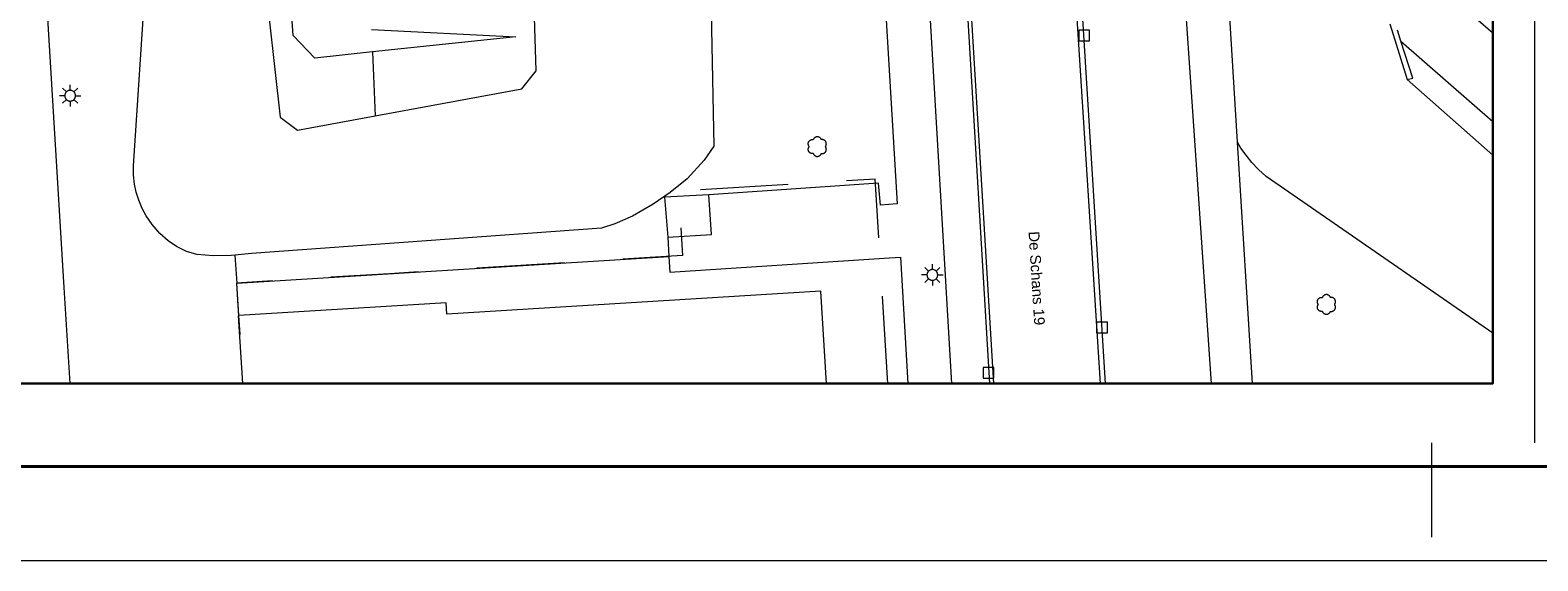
# Model space of a CAD drawing. Header units: metres. Extents: x 160756 to 160966, y 503283 to 503570.
# Tile 2 of 26: x 160795 to 160865, y 503283 to 503308. Entities that reach past the tile are written whole.
import ezdxf
from ezdxf.enums import TextEntityAlignment as Align

# ---------------------------------------------------------------- set-up
doc = ezdxf.new("R2010")
doc.units = ezdxf.units.M
doc.header["$MEASUREMENT"] = 0
doc.linetypes.add('DGN Style 2', pattern=[6.813233, 4.08794, -2.725293])
doc.linetypes.add('DGN Style 7', pattern=[13.626466, 6.13191, -2.725293, 2.04397, -2.725293])
for name, color, linetype, lineweight in [('B_KAD_perceelsgrenzen', 1, 'DGN Style 2', 0), ('B_TOP_asfalt', 7, 'Continuous', 0), ('B_TOP_betonstraatstenen', 7, 'Continuous', 0), ('B_TOP_bomen', 7, 'Continuous', 0), ('B_TOP_gebouwen', 7, 'Continuous', 0), ('B_TOP_gras', 7, 'Continuous', 0), ('B_TOP_kunstwerken', 254, 'Continuous', 0), ('B_TOP_plantvak', 7, 'Continuous', 0), ('B_TOP_straatmeubilair', 7, 'Continuous', 0), ('B_TOP_straatnamen', 7, 'Continuous', 0), ('B_TOP_tegels', 7, 'Continuous', 0), ('B_TOP_verharding', 7, 'Continuous', 0), ('kader', 7, 'Continuous', 0), ('Level 60', 7, 'Continuous', 0), ('tekening-onderhoek', 7, 'Continuous', 0)]:
    doc.layers.add(name, color=color, linetype=linetype, lineweight=lineweight)
doc.layers.add('niet_plotten', color=6, linetype='Continuous', lineweight=0, plot=False)
doc.styles.add('ARIAL', font='arial.ttf', dxfattribs={"height": 2.5})
doc.styles.add('Style-Arial', font='arial.ttf')

# ---------------------------------------------------------------- blocks, each defined once
blk = doc.blocks.new('KA3')
at = {"linetype": 'DGN Style 7'}
blk.add_wipeout([(4200, 0), (4200, 2946), (0, 2946), (0, 0), (4200, 0), (4080, 110), (118.4, 110), (118.4, 2836), (4080, 2836), (4080, 110)], dxfattribs=at)
at = {"layer": 'kader', "color": 7, "linetype": 'Continuous', "lineweight": 0, "flags": 128}
blk.add_lwpolyline([(0, 2946), (4200, 2946), (4200, 0), (0, 0)], close=True, dxfattribs=at)
at = {"layer": 'kader', "color": 7, "linetype": 'Continuous', "lineweight": 40, "flags": 128}
blk.add_lwpolyline([(96.4, 2858), (4103.6, 2858), (4103.6, 88), (96.4, 88)], close=True, dxfattribs=at)
blk = doc.blocks.new('to-so-ru')
at = {"layer": 'Level 60', "color": 7, "linetype": 'Continuous', "lineweight": 0}
blk.add_line((-1996.4, 0), (-1996.4, -88), dxfattribs=at)
at = {"linetype": 'DGN Style 7'}
blk.add_wipeout([(-1922, 783.9), (0, 783.9), (0, 0), (-1922, 0)], dxfattribs=at)
at = {"layer": 'tekening-onderhoek', "color": 7, "linetype": 'Continuous', "lineweight": 0, "flags": 128}
blk.add_lwpolyline([(-1900, 0), (-1900, 761.9), (0, 761.9)], dxfattribs=at)
blk = doc.blocks.new('A3 zw')
at = {"layer": 'kader', "color": 7, "linetype": 'Continuous', "lineweight": 0, "xscale": 0.09999999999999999, "yscale": 0.09999999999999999, "zscale": 0.09999999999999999}
blk.add_blockref('KA3', (0, 0), dxfattribs=at)
at = {"layer": 'tekening-onderhoek', "color": 7, "linetype": 'Continuous', "lineweight": 0, "xscale": 0.09999999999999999, "yscale": 0.09999999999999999, "zscale": 0.09999999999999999}
blk.add_blockref('to-so-ru', (408, 11), dxfattribs=at)
at = {"layer": 'tekening-onderhoek', "color": 7}
for tag, height, style in [('titel', 5, 'Style-Arial'), ('titelregel2', 5, 'Style-Arial'), ('titelregel3', 5, 'Style-Arial'), ('titelregel4', 5, 'Style-Arial'), ('archiefnummer', 3.5, 'ARIAL'), ('van bladen', 2, 'Style-Arial'), ('schaal', 2, 'ARIAL'), ('datum', 2, 'ARIAL'), ('gewijzigd', 2, 'ARIAL'), ('gewijzigd2', 2, 'ARIAL'), ('get2', 2, 'ARIAL'), ('get3', 2, 'ARIAL'), ('get1', 2, 'ARIAL'), ('blad ', 2, 'Style-Arial')]:
    blk.add_attdef(tag, (0, 0), '', height=height, dxfattribs=dict(at, style=style))
blk = doc.blocks.new('BM')
at = {"layer": 'B_TOP_bomen', "flags": 128}
for points in [[(-0.376, 0), (-0.385, 0.011), (-0.393, 0.024), (-0.4, 0.037), (-0.407, 0.051), (-0.412, 0.065), (-0.417, 0.08), (-0.42, 0.095), (-0.422, 0.111), (-0.423, 0.127), (-0.422, 0.143), (-0.42, 0.158), (-0.418, 0.173), (-0.414, 0.188), (-0.409, 0.202), (-0.403, 0.216), (-0.396, 0.229), (-0.388, 0.241), (-0.379, 0.253), (-0.37, 0.264), (-0.359, 0.275), (-0.347, 0.285), (-0.335, 0.294), (-0.321, 0.303), (-0.307, 0.31), (-0.293, 0.316), (-0.278, 0.321), (-0.263, 0.325), (-0.247, 0.327), (-0.232, 0.328), (-0.217, 0.328), (-0.202, 0.328), (-0.188, 0.326)], [(-0.188, -0.326), (-0.202, -0.328), (-0.217, -0.328), (-0.232, -0.328), (-0.247, -0.327), (-0.263, -0.325), (-0.278, -0.321), (-0.293, -0.316), (-0.307, -0.31), (-0.321, -0.303), (-0.335, -0.294), (-0.347, -0.285), (-0.359, -0.275), (-0.37, -0.264), (-0.379, -0.253), (-0.388, -0.241), (-0.396, -0.229), (-0.403, -0.216), (-0.409, -0.202), (-0.414, -0.188), (-0.418, -0.173), (-0.42, -0.158), (-0.422, -0.143), (-0.423, -0.127), (-0.422, -0.111), (-0.42, -0.095), (-0.417, -0.08), (-0.412, -0.065), (-0.407, -0.051), (-0.4, -0.037), (-0.393, -0.024), (-0.385, -0.011), (-0.376, 0)], [(0.188, 0.326), (0.182, 0.339), (0.176, 0.352), (0.168, 0.365), (0.16, 0.378), (0.15, 0.39), (0.139, 0.401), (0.127, 0.411), (0.115, 0.421), (0.101, 0.429), (0.088, 0.437), (0.073, 0.443), (0.059, 0.448), (0.044, 0.452), (0.029, 0.455), (0.014, 0.457), (0, 0.457), (-0.014, 0.457), (-0.029, 0.455), (-0.044, 0.452), (-0.059, 0.448), (-0.073, 0.443), (-0.088, 0.437), (-0.101, 0.429), (-0.115, 0.421), (-0.127, 0.411), (-0.139, 0.401), (-0.15, 0.39), (-0.16, 0.378), (-0.168, 0.365), (-0.176, 0.352), (-0.182, 0.339), (-0.188, 0.326)], [(0.376, 0), (0.385, 0.011), (0.393, 0.024), (0.4, 0.037), (0.407, 0.051), (0.412, 0.065), (0.417, 0.08), (0.42, 0.095), (0.422, 0.111), (0.423, 0.127), (0.422, 0.143), (0.42, 0.158), (0.418, 0.173), (0.414, 0.188), (0.409, 0.202), (0.403, 0.216), (0.396, 0.229), (0.388, 0.241), (0.379, 0.253), (0.37, 0.264), (0.359, 0.275), (0.347, 0.285), (0.335, 0.294), (0.321, 0.303), (0.307, 0.31), (0.293, 0.316), (0.278, 0.321), (0.263, 0.325), (0.247, 0.327), (0.232, 0.328), (0.217, 0.328), (0.202, 0.328), (0.188, 0.326)], [(0.188, -0.326), (0.202, -0.328), (0.217, -0.328), (0.232, -0.328), (0.247, -0.327), (0.263, -0.325), (0.278, -0.321), (0.293, -0.316), (0.307, -0.31), (0.321, -0.303), (0.335, -0.294), (0.347, -0.285), (0.359, -0.275), (0.37, -0.264), (0.379, -0.253), (0.388, -0.241), (0.396, -0.229), (0.403, -0.216), (0.409, -0.202), (0.414, -0.188), (0.418, -0.173), (0.42, -0.158), (0.422, -0.143), (0.423, -0.127), (0.422, -0.111), (0.42, -0.095), (0.417, -0.08), (0.412, -0.065), (0.407, -0.051), (0.4, -0.037), (0.393, -0.024), (0.385, -0.011), (0.376, 0)], [(-0.188, -0.326), (-0.182, -0.339), (-0.176, -0.352), (-0.168, -0.365), (-0.16, -0.378), (-0.15, -0.39), (-0.139, -0.401), (-0.127, -0.411), (-0.115, -0.421), (-0.101, -0.429), (-0.088, -0.437), (-0.073, -0.443), (-0.059, -0.448), (-0.044, -0.452), (-0.029, -0.455), (-0.014, -0.457), (0, -0.457), (0.014, -0.457), (0.029, -0.455), (0.044, -0.452), (0.059, -0.448), (0.073, -0.443), (0.088, -0.437), (0.101, -0.429), (0.115, -0.421), (0.127, -0.411), (0.139, -0.401), (0.15, -0.39), (0.16, -0.378), (0.168, -0.365), (0.176, -0.352), (0.182, -0.339), (0.188, -0.326)]]:
    blk.add_lwpolyline(points, dxfattribs=at)
blk = doc.blocks.new('KK')
at = {"layer": 'B_TOP_straatmeubilair', "flags": 128}
blk.add_lwpolyline([(0.255, 0.245), (-0.245, 0.245), (-0.245, -0.255), (0.255, -0.255), (0.255, 0.245)], dxfattribs=at)
blk = doc.blocks.new('LP')
at = {"layer": 'B_TOP_straatmeubilair'}
for p, q in [((-0.25, 0), (-0.5, 0)), ((-0.177, 0.177), (-0.354, 0.354)), ((0, 0.25), (0, 0.5)), ((0.177, 0.177), (0.354, 0.354)), ((0.25, 0), (0.5, 0)), ((-0.177, -0.177), (-0.354, -0.354)), ((0, -0.25), (0, -0.5)), ((0.177, -0.177), (0.354, -0.354))]:
    blk.add_line(p, q, dxfattribs=at)
at = {"layer": 'B_TOP_straatmeubilair', "flags": 128}
blk.add_lwpolyline([(-0.25, 0), (-0.248, -0.028), (-0.243, -0.057), (-0.234, -0.087), (-0.228, -0.102), (-0.221, -0.117), (-0.213, -0.131), (-0.203, -0.145), (-0.193, -0.159), (-0.181, -0.172), (-0.168, -0.185), (-0.155, -0.196), (-0.14, -0.207), (-0.125, -0.217), (-0.109, -0.225), (-0.093, -0.232), (-0.076, -0.238), (-0.059, -0.243), (-0.041, -0.247), (-0.024, -0.249), (-0.007, -0.25), (0.01, -0.25), (0.026, -0.249), (0.042, -0.246), (0.072, -0.239), (0.1, -0.229), (0.125, -0.217), (0.148, -0.201), (0.171, -0.182), (0.192, -0.16), (0.202, -0.147), (0.212, -0.133), (0.22, -0.119), (0.228, -0.103), (0.234, -0.087), (0.24, -0.071), (0.244, -0.053), (0.247, -0.036), (0.249, -0.018), (0.25, 0), (0.249, 0.018), (0.247, 0.036), (0.244, 0.053), (0.24, 0.071), (0.234, 0.087), (0.228, 0.103), (0.22, 0.119), (0.212, 0.133), (0.202, 0.147), (0.192, 0.16), (0.171, 0.182), (0.148, 0.201), (0.125, 0.217), (0.1, 0.229), (0.072, 0.239), (0.042, 0.246), (0.026, 0.249), (0.01, 0.25), (-0.007, 0.25), (-0.024, 0.249), (-0.041, 0.247), (-0.059, 0.243), (-0.076, 0.238), (-0.093, 0.232), (-0.109, 0.225), (-0.125, 0.217), (-0.14, 0.207), (-0.155, 0.196), (-0.168, 0.185), (-0.181, 0.172), (-0.193, 0.159), (-0.203, 0.145), (-0.213, 0.131), (-0.221, 0.117), (-0.228, 0.102), (-0.234, 0.087), (-0.243, 0.057), (-0.248, 0.028), (-0.25, 0)], dxfattribs=at)

msp = doc.modelspace()

# ---------------------------------------------------------------- linework, layer by layer
at = {"layer": 'niet_plotten', "lineweight": 30, "flags": 128}
msp.add_lwpolyline([(160761.654, 503424.194), (160862.773, 503424.194), (160862.773, 503291.143), (160761.654, 503291.143)], close=True, dxfattribs=at)

# ---------------------------------------------------------------- next in the draw order: block references
at = {"layer": 'kader', "color": 7, "linetype": 'Continuous', "lineweight": 0, "xscale": 0.5, "yscale": 0.5, "zscale": 0.5, "rotation": 1.825240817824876e-11}
msp.add_blockref('A3 zw', (160755.734, 503282.88), dxfattribs=at)

# ---------------------------------------------------------------- next in the draw order: linework, layer by layer
at = {"layer": 'B_KAD_perceelsgrenzen', "flags": 128}
msp.add_lwpolyline([(160834.567, 503291.143), (160834.022, 503299.965), (160833.978, 503300.678), (160824.817, 503300.111), (160824.85, 503299.546), (160824.994, 503297.115), (160811.331, 503296.267), (160804.202, 503295.825), (160804.282, 503294.535), (160804.493, 503291.143)], dxfattribs=at)
at = {"layer": 'B_TOP_asfalt'}
for p, q in [((160838.211, 503312.417), (160839.494, 503291.143)), ((160844.479, 503291.143), (160843.231, 503310.835))]:
    msp.add_line(p, q, dxfattribs=at)
at = {"layer": 'B_TOP_asfalt', "flags": 128}
msp.add_lwpolyline([(160796.443, 503291.143), (160796.167, 503295.63), (160795.365, 503308.693)], dxfattribs=at)
at = {"layer": 'B_TOP_betonstraatstenen'}
for p, q in [((160836.443, 503309.64), (160837.529, 503291.143)), ((160849.655, 503291.143), (160848.44, 503308.815))]:
    msp.add_line(p, q, dxfattribs=at)
at = {"layer": 'B_TOP_gebouwen', "flags": 128}
for points in [[(160826.228, 503299.945), (160824.156, 503299.832), (160824.31, 503297.968)], [(160824.31, 503297.968), (160826.343, 503298.092), (160826.228, 503299.945)], [(160831.702, 503291.143), (160831.439, 503295.459), (160814.008, 503294.378), (160813.974, 503294.914), (160804.301, 503294.31)], [(160804.301, 503294.31), (160804.282, 503294.309), (160804.475, 503291.143)]]:
    msp.add_lwpolyline(points, dxfattribs=at)
at = {"layer": 'B_TOP_gras'}
msp.add_line((160858.785, 503305.314), (160862.773, 503301.796), dxfattribs=at)
at = {"layer": 'B_TOP_gras', "flags": 128}
for points in [[(160805.473, 503310.391), (160806.231, 503303.558), (160807.048, 503302.963), (160810.661, 503303.629)], [(160810.536, 503306.604), (160807.848, 503306.321), (160806.833, 503307.375), (160806.646, 503310.283)], [(160804.118, 503297.132), (160803.95, 503297.114), (160803.12, 503297.102), (160802.352, 503297.157), (160801.864, 503297.304), (160801.4, 503297.542), (160801.016, 503297.804), (160800.619, 503298.14), (160800.265, 503298.555), (160799.979, 503298.971), (160799.797, 503299.313), (160799.64, 503299.688), (160799.523, 503300.064), (160799.444, 503300.448), (160799.401, 503300.882), (160799.403, 503301.295), (160799.975, 503310.037)], [(160862.773, 503293.488), (160852.206, 503300.795), (160851.847, 503301.13), (160851.537, 503301.456), (160851.271, 503301.785), (160851.032, 503302.124), (160850.874, 503302.399)], [(160804.301, 503294.31), (160804.207, 503295.828)]]:
    msp.add_lwpolyline(points, dxfattribs=at)
at = {"layer": 'B_TOP_kunstwerken', "flags": 128}
for points in [[(160857.972, 503307.919), (160858.785, 503305.314)], [(160858.492, 503307.102), (160858.326, 503307.62)], [(160858.785, 503305.314), (160859.043, 503305.379), (160858.492, 503307.102)]]:
    msp.add_lwpolyline(points, dxfattribs=at)
at = {"layer": 'B_TOP_plantvak', "flags": 128}
for points in [[(160826.278, 503311.724), (160826.346, 503307.687), (160826.461, 503302.213), (160825.999, 503301.562), (160825.21, 503300.687), (160824.422, 503300.045), (160823.633, 503299.515), (160822.66, 503298.948), (160821.834, 503298.59), (160821.221, 503298.382), (160804.897, 503297.215), (160804.118, 503297.132)], [(160810.661, 503303.629), (160817.508, 503304.89), (160818.163, 503305.716), (160818.004, 503311.244)], [(160810.492, 503307.658), (160817.225, 503307.309), (160810.536, 503306.604)], [(160810.536, 503306.604), (160810.661, 503303.629)], [(160804.118, 503297.132), (160804.207, 503295.828)], [(160804.207, 503295.828), (160824.358, 503297.071)]]:
    msp.add_lwpolyline(points, dxfattribs=at)
at = {"layer": 'B_TOP_tegels'}
for p, q in [((160860.209, 503309.726), (160862.773, 503307.489)), ((160858.492, 503307.102), (160862.773, 503303.367)), ((160851.567, 503291.143), (160850.874, 503302.399))]:
    msp.add_line(p, q, dxfattribs=at)
at = {"layer": 'B_TOP_tegels', "flags": 128}
for points in [[(160850.874, 503302.399), (160850.5, 503308.477), (160852.01, 503311.441), (160852.852, 503312.39)], [(160834.246, 503312.187), (160834.459, 503308.61), (160834.999, 503299.53), (160834.223, 503299.463), (160834.139, 503300.491), (160826.228, 503299.945)], [(160824.31, 503297.968), (160824.358, 503297.071)], [(160824.358, 503297.071), (160824.398, 503296.337), (160834.391, 503296.991), (160835.158, 503297.041), (160835.506, 503291.143)]]:
    msp.add_lwpolyline(points, dxfattribs=at)
at = {"layer": 'B_TOP_verharding'}
for p, q in [((160838.068, 503311.836), (160839.308, 503291.143)), ((160844.717, 503291.143), (160843.552, 503309.986))]:
    msp.add_line(p, q, dxfattribs=at)

# ---------------------------------------------------------------- next in the draw order: block references
at = {"layer": 'B_TOP_bomen'}
for p in [(160831.277, 503302.192), (160855.015, 503294.835)]:
    msp.add_blockref('BM', p, dxfattribs=at)
at = {"layer": 'B_TOP_straatmeubilair'}
for name, p in [('KK', (160843.712, 503307.375)), ('LP', (160796.444, 503304.564)), ('LP', (160836.642, 503296.209)), ('KK', (160844.548, 503293.769)), ('KK', (160839.26, 503291.656))]:
    msp.add_blockref(name, p, dxfattribs=at)

# ---------------------------------------------------------------- next in the draw order: texts
at = {"layer": 'B_TOP_straatnamen', "style": 'Style-Arial'}
msp.add_text('De Schans 19', height=0.5, rotation=273.5, dxfattribs=at).set_placement((160841.511, 503296.054), align=Align.MIDDLE_CENTER)

doc.saveas('drawing.dxf')
